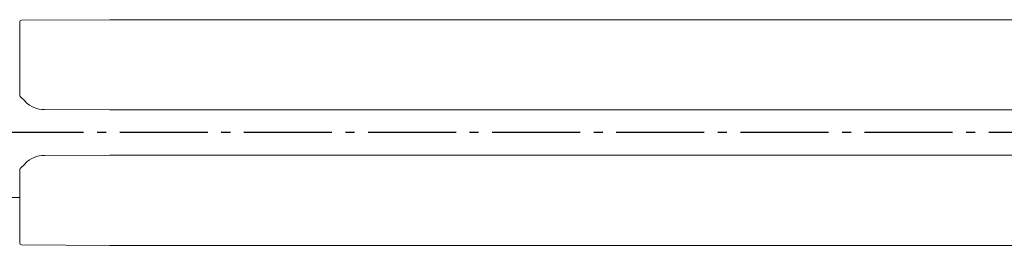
# Model space of a CAD drawing. Header units: inches. Extents: x 44881 to 156022, y 58140 to 83978.
# Tile 150 of 256: x 101497 to 101606, y 72373 to 72398. Entities that reach past the tile are written whole.
import ezdxf

# ---------------------------------------------------------------- set-up
doc = ezdxf.new("R2010")
doc.units = ezdxf.units.IN
doc.linetypes.add('AM_DIN_G_W050', pattern=[13.75, 9.75, -1.5, 1, -1.5])
doc.layers.add('!_A_01_TENKÁ', color=8, linetype='Continuous', lineweight=13)
doc.layers.add('AM_7', color=4, linetype='AM_DIN_G_W050', lineweight=25)

msp = doc.modelspace()

# ---------------------------------------------------------------- linework, layer by layer
at = {"layer": '!_A_01_TENKÁ', "color": 14, "true_color": 0xa30000}
for p, q in [((101507.33, 72397.62), (101497.53, 72397.57)), ((105340.66, 72397.62), (101507.33, 72397.62)), ((101497.33, 72397.37), (101497.33, 72389.26)), ((101497.96, 72388.55), (101497.39, 72389.12)), ((101507.33, 72387.62), (101500.07, 72387.66)), ((101507.33, 72387.62), (105340.66, 72387.62)), ((101500.07, 72382.59), (101507.33, 72382.62)), ((105340.66, 72382.62), (101507.33, 72382.62)), ((101497.39, 72381.13), (101497.96, 72381.7)), ((101497.33, 72380.99), (101497.33, 72372.88)), ((101497.35, 72381.08), (101497.35, 72381.08)), ((101497.33, 72377.92), (101487.71, 72377.92)), ((101497.53, 72372.68), (101507.33, 72372.62)), ((101507.33, 72372.62), (105340.66, 72372.62))]:
    msp.add_line(p, q, dxfattribs=at)
for centre, radius, start, end in [((101497.53, 72397.37), 0.2, 90.3, 179.9995), ((101497.53, 72389.26), 0.2, 180, 224.85), ((101500.08, 72390.66), 3, 224.85, 269.7), ((101500.08, 72379.59), 3, 90.3, 135.15), ((101497.53, 72380.99), 0.2, 135.15, 151.6721), ((101497.53, 72380.99), 0.2, 153.993, 180), ((101497.53, 72372.88), 0.2, 180, 269.7)]:
    msp.add_arc(centre, radius, start, end, dxfattribs=at)
for points in [[(101497.95, 72388.56), (101497.95, 72388.56), (101497.95, 72388.55), (101497.96, 72388.55)], [(101497.95, 72381.69), (101497.95, 72381.69), (101497.95, 72381.7), (101497.96, 72381.7)]]:
    msp.add_open_spline(points, degree=3, dxfattribs=at)
at = {"layer": 'AM_7', "color": 14, "true_color": 0xa30000}
msp.add_line((105340.66, 72385.12), (101483.63, 72385.12), dxfattribs=at)

doc.saveas('drawing.dxf')
